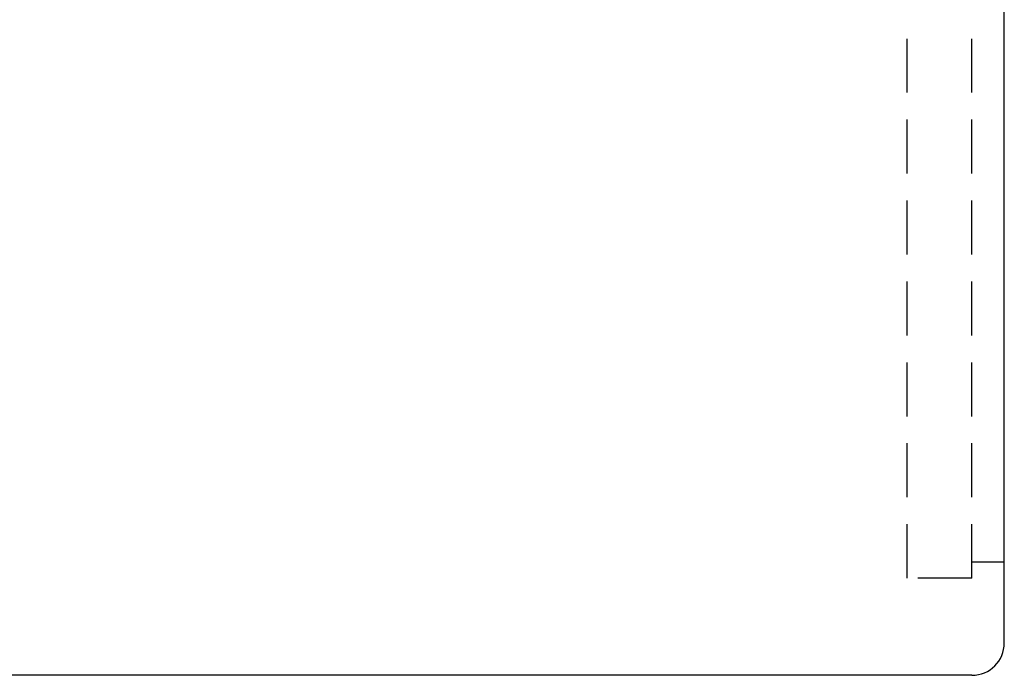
# Model space of a CAD drawing. Extents: x -262 to 1060, y 79 to 210.
# Tile 24 of 48: x 1011 to 1057, y 105 to 136. Entities that reach past the tile are written whole.
import ezdxf

# ---------------------------------------------------------------- set-up
doc = ezdxf.new("R2010")
doc.units = 0
doc.header["$MEASUREMENT"] = 0
doc.linetypes.add('DASHED', pattern=[0.75, 0.5, -0.25])
doc.layers.add('HID', color=2, linetype='DASHED')
doc.layers.add('OUT', color=3, linetype='CONTINUOUS')

msp = doc.modelspace()

# ---------------------------------------------------------------- linework, layer by layer
at = {"layer": 'HID', "color": 7, "ltscale": 5}
for p, q in [((1052.119, 109.658), (1052.119, 162.658)), ((1055.119, 109.658), (1055.119, 162.658)), ((1056.619, 110.408), (1055.119, 110.408)), ((1055.119, 109.658), (1052.119, 109.658))]:
    msp.add_line(p, q, dxfattribs=at)
at = {"layer": 'OUT', "color": 7, "ltscale": 5}
for p, q in [((1056.619, 106.658), (1056.619, 165.658)), ((1055.119, 105.158), (986.619, 105.158))]:
    msp.add_line(p, q, dxfattribs=at)
msp.add_arc((1055.119, 106.658), 1.5, 270, 0, dxfattribs=at)

doc.saveas('drawing.dxf')
